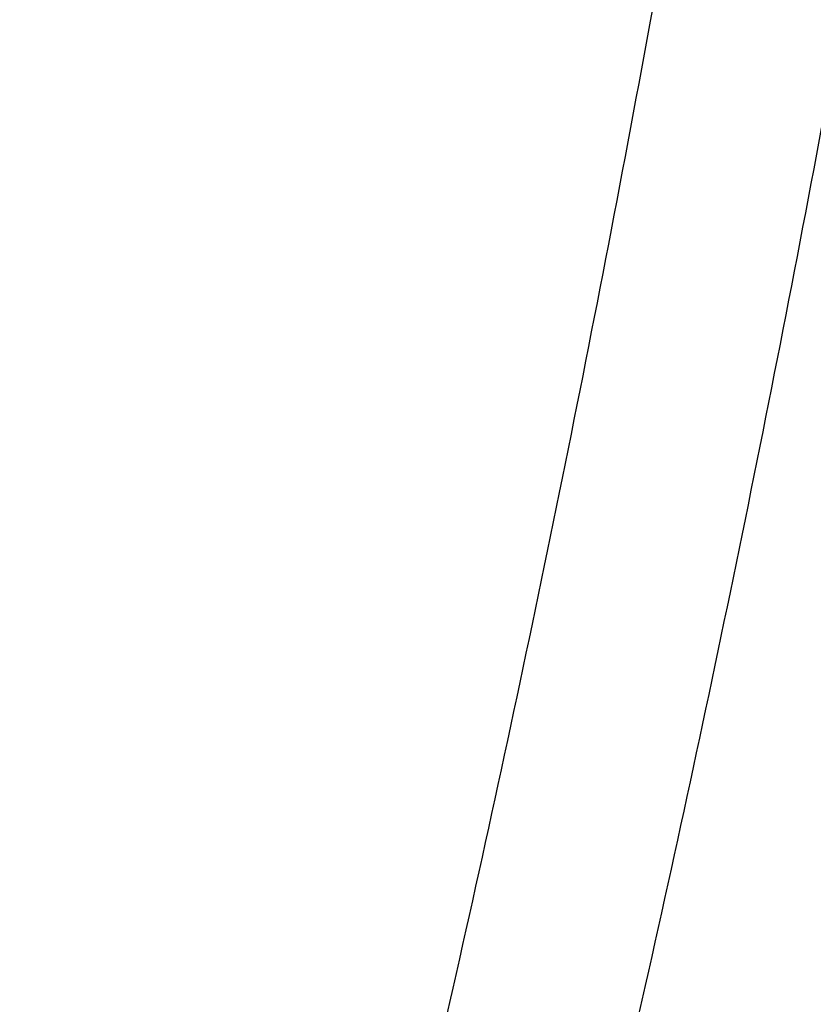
# Model space of a CAD drawing. Header units: millimetres. Extents: x -0.201 to 0.721, y -0.195 to 0.483.
# Tile 22 of 188: x -0.097 to -0.08, y 0.117 to 0.138. Entities that reach past the tile are written whole.
import ezdxf

# ---------------------------------------------------------------- set-up
doc = ezdxf.new("R2010")
doc.units = ezdxf.units.MM

msp = doc.modelspace()

# ---------------------------------------------------------------- linework, layer by layer
at = {"color": 7, "linetype": 'Continuous', "lineweight": 25}
for points, knots in [([(-0.0929912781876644, 0.0810056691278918), (-0.0920472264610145, 0.0841585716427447), (-0.0901381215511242, 0.0905345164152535), (-0.0875057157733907, 0.1002047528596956), (-0.0850355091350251, 0.1099983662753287), (-0.0827655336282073, 0.1198475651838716), (-0.0806936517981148, 0.1297388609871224), (-0.0788212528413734, 0.139665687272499), (-0.0771480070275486, 0.1496265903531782), (-0.0756748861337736, 0.1596260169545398), (-0.0741177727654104, 0.1719227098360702), (-0.0726579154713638, 0.1865373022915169), (-0.0715523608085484, 0.203495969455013), (-0.0709809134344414, 0.220516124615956), (-0.0710894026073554, 0.2318817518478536), (-0.0711436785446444, 0.2375678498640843)], [0, 0, 0, 0, 0.0622011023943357, 0.1257859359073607, 0.1893965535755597, 0.253084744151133, 0.316798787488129, 0.3803835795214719, 0.4439938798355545, 0.507681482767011, 0.5713950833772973, 0.6782397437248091, 0.7852056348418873, 0.8925407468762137, 1, 1, 1, 1]), ([(-0.0965480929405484, 0.0828988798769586), (-0.095621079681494, 0.0860155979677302), (-0.0937349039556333, 0.0923571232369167), (-0.0911315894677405, 0.1019943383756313), (-0.0886822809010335, 0.1117933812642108), (-0.0864351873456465, 0.1216481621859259), (-0.0843886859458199, 0.1315450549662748), (-0.0825450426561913, 0.1414775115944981), (-0.0809039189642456, 0.1514440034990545), (-0.0794649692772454, 0.1614487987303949), (-0.0779904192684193, 0.1734328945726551), (-0.0766401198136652, 0.1874125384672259), (-0.0756243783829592, 0.2034078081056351), (-0.0750880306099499, 0.2194564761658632), (-0.0751700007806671, 0.2301723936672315), (-0.0752110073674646, 0.2355331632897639)], [0, 0, 0, 0, 0.0630395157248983, 0.1282652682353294, 0.1935180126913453, 0.2588520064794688, 0.3242131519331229, 0.3894389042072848, 0.454691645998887, 0.5200256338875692, 0.5853867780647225, 0.6887694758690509, 0.7922597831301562, 0.8960753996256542, 1, 1, 1, 1])]:
    msp.add_open_spline(points, degree=3, knots=knots, dxfattribs=at)

doc.saveas('drawing.dxf')
